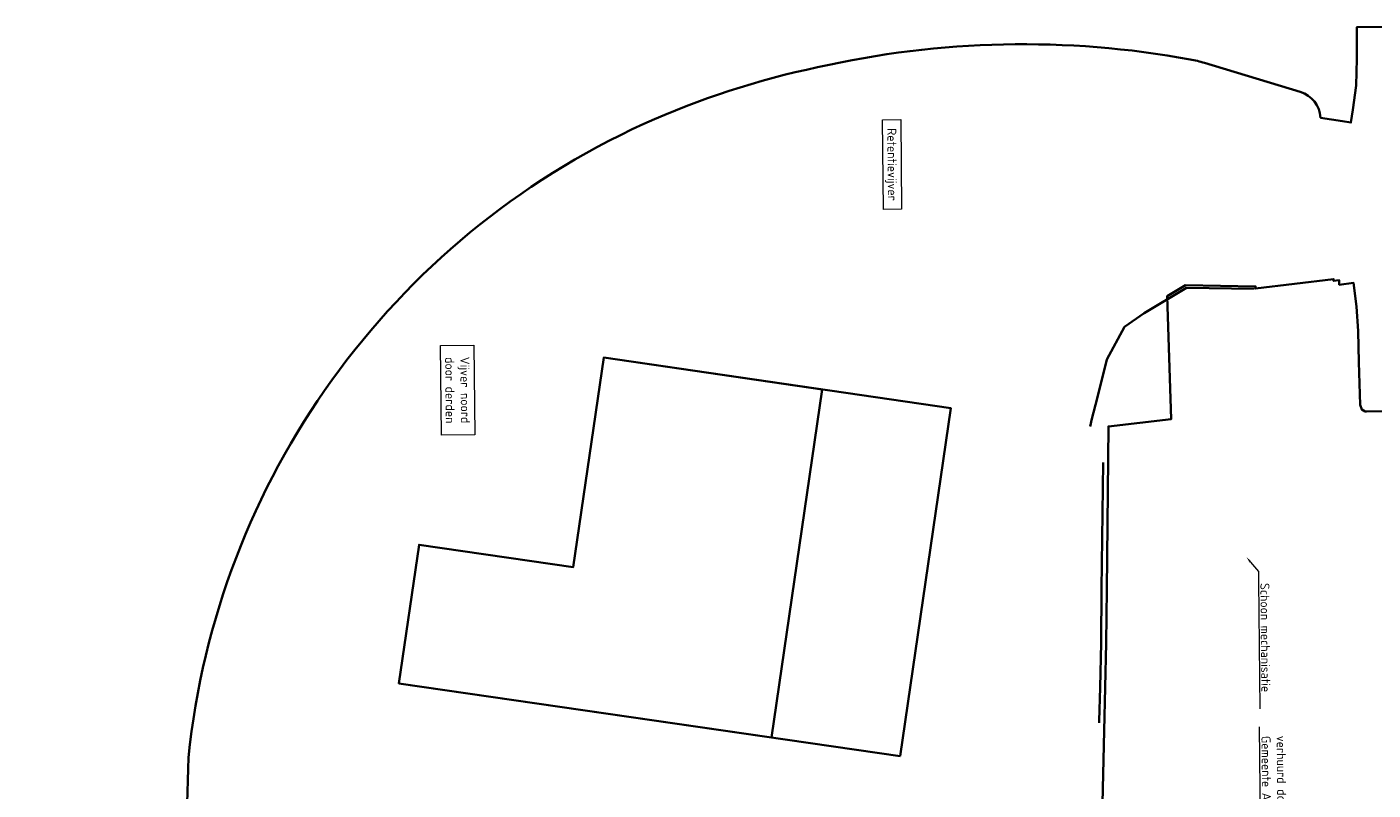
# Model space of a CAD drawing. Header units: metres. Extents: x 232744 to 233931, y 552844 to 554310.
# Tile 25 of 41: x 232910 to 233428, y 554016 to 554310. Entities that reach past the tile are written whole.
import ezdxf
from ezdxf import colors
from ezdxf.entities.mleader import LeaderData, LeaderLine
from ezdxf.lldxf.tags import DXFTag
from ezdxf.math import Vec2, Vec3

# ---------------------------------------------------------------- set-up
doc = ezdxf.new("R2010")
doc.units = ezdxf.units.M
doc.layers.add('X-XX-AL-DERDEN-T35', color=7, linetype='Continuous', lineweight=18)
doc.layers.add('X01_O_Gebouw', color=7, linetype='Continuous', lineweight=35)
doc.layers.add('X-XX-AL-WERKGRENS-G', color=1, linetype='KG-OG', lineweight=35, true_color=0xff0000)
doc.layers.add('X10_O_Kavelgrens', color=7, linetype='KG-PERCEEL', lineweight=35, true_color=0xbe00ff)
doc.styles.add('NLCS-ISO-ANNOTATIEF-T35', font='NLCS-ISO.ttf', dxfattribs={"height": 3.5})
doc.styles.get("Standard").update_dxf_attribs({"font": 'NLCS-ISO.ttf'})
doc.linetypes.add('KG-OG', pattern='A,5.5,-1.5,[2,NLCS.SHX,S=0.5,R=0,X=0,Y=0],-1.5', length=8.5)
tags = doc.linetypes.add('KG-PERCEEL', pattern='A,5.5,-2,["P",Standard,S=1.8,R=0,X=-0.5,Y=-0.9],-2,5.5,-2,[5,NLCS.SHX,S=0.75,R=0,X=0,Y=0],-2', length=19).pattern_tags.tags
tags[6] = DXFTag(74, 10)

msp = doc.modelspace()

# ---------------------------------------------------------------- linework, layer by layer
at = {"layer": 'X-XX-AL-WERKGRENS-G', "ltscale": 2, "flags": 128}
msp.add_lwpolyline([(233024.48, 553123.19, -0.272027), (233016.01, 553130.44, 0.272803), (233005.19, 553139.67), (232975.17, 553144.94, -0.414213), (232974.35, 553146.1), (232974.84, 553148.87), (232969.64, 553149.79), (232968.46, 553143.07, 0.414213), (232970.9, 553139.6), (233004.16, 553133.76, -0.272803), (233010.34, 553128.49, 0.2892), (233024.49, 553117.13), (233082.57, 553110.54, 0.018852), (233082.18, 553100.39, 0.032341), (233083.15, 553084.96, 0.386613), (233096.27, 553073.79), (233275.27, 553079.65, -0.254086), (233283.12, 553075.71), (233291.25, 553064.04), (233294.45, 553066.27), (233286.32, 553077.94, 0.254086), (233275.14, 553083.54), (233096.14, 553077.69, -0.386613), (233087.02, 553085.45, -0.032341), (233086.08, 553100.39, -0.024313), (233086.71, 553113.09, -0.032772), (233092.73, 553149.36), (233106.6, 553208.69), (233108.18, 553208.4, -0.024851), (233121.88, 553262.51), (233335.98, 553224.26, -0.005966), (233402.12, 553622.22, 0.031079), (233415.39, 553737.64), (233416.81, 553763.66), (233418.42, 553788.61, 0.012576), (233418.98, 553822.41), (233417.05, 553969.67), (233344.32, 553969.67), (233344.32, 553983.63), (233329.66, 553983.63), (233329.66, 553994.16), (233323.82, 553993.98), (233324.87, 554038.5), (233325.2, 554055.17), (233325.67, 554072.42), (233325.81, 554093.02), (233326.49, 554155.8), (233350.64, 554158.62), (233349.07, 554205.89), (233356.22, 554210.15), (233383.15, 554209.74), (233383.16, 554208.89), (233413.16, 554212.53), (233413.16, 554211.83), (233415.35, 554212.07), (233415.35, 554210.36), (233420.87, 554211.08), (233422.02, 554201.96), (233422.66, 554192.48), (233422.96, 554180.54), (233423.38, 554164.14), (233424.04, 554162.27), (233425.39, 554161.59), (233425.86, 554161.55), (233442.67, 554161.68), (233443.19, 554111.16), (233443.56, 554075.29), (233443.85, 554047.29), (233444.06, 554026.06), (233440.6, 554026.03), (233440.63, 554023.17), (233440.8, 554020.76), (233440.89, 554003.69), (233440.89, 553987.66), (233443.74, 553987.45), (233466.5, 553985.81), (233492.53, 553984.54), (233497.04, 553984.25), (233503.12, 553983.84), (233505.11, 553983.72), (233504.52, 553973.32), (233510.46, 553972.98, 0.051904), (233523.4, 553973.38), (233533.57, 553974.76), (233533.57, 553986.48), (233530.55, 553986.06, -0.452391), (233527.14, 553989), (233525.81, 554137.3), (233531.45, 554139.71), (233525.65, 554155.29), (233525.38, 554185.92, -0.455336), (233526.51, 554186.92, 0.452642), (233527.64, 554187.91), (233527.64, 554191.35), (233526.13, 554191.35, -0.357083), (233525.32, 554192.33), (233525.07, 554220.23, -0.416834), (233527.07, 554222.25), (233528.65, 554222.25), (233528.65, 554228.08), (233462.93, 554242.91), (233453.35, 554257.15), (233457.73, 554276.57), (233441.59, 554280.17, -0.108247), (233440.23, 554280.95), (233439.92, 554309.67), (233422.11, 554309.56), (233422.12, 554297.39), (233421.83, 554287.07), (233420.65, 554277.78), (233419.85, 554272.82), (233416.62, 554273.35), (233408.15, 554274.71, 0.31413), (233400.37, 554284.6), (233363.49, 554295.82, 0.028494), (233357.96, 554297.16, 0.101549), (233214.5, 554294.13, 0.054333), (233147.64, 554272.34, 0.265957), (232972.19, 554028.27, 0.035132), (232977.38, 553887.31, -0.051071), (232978.7, 553623.45, -0.023312), (232972.02, 553577.33, -0.015547), (232910.02, 553301.89), (233085.34, 553276.51), (233075.18, 553233.38), (233095.22, 553228.69), (233091.3, 553212.09), (233102.77, 553209.41), (233088.93, 553150.25, 0.030082), (233083.15, 553116.51), (233032.82, 553122.23), (233033.1, 553124.71), (233024.76, 553125.66), (233024.47, 553123.17)], format="xyb", close=True, dxfattribs=at)
at = {"layer": 'X01_O_Gebouw'}
msp.add_lwpolyline([(233132.13, 554182.27), (233216.25, 554170.05), (233196.76, 554035.92), (233053.27, 554056.77), (233061.03, 554110.21), (233120.41, 554101.58)], close=True, dxfattribs=at)
at = {"layer": 'X10_O_Kavelgrens', "flags": 128}
for points in [[(233319.44, 554155.81), (233320.15, 554158.65), (233322.11, 554166.57), (233325.84, 554181.6), (233332.68, 554194.19), (233340.24, 554199.46), (233356.49, 554209.15), (233382.61, 554208.75)], [(233246.24, 554028.74), (233265.73, 554162.86), (233132.13, 554182.27), (233120.41, 554101.58), (233061.03, 554110.21), (233053.27, 554056.77), (233246.24, 554028.74)], [(233322.94, 554041.56), (233322.97, 554042.36), (233323.25, 554055.22), (233323.72, 554072.46), (233323.86, 554093.04), (233324.39, 554141.86)]]:
    msp.add_lwpolyline(points, dxfattribs=at)

# ---------------------------------------------------------------- leaders
at = {"layer": 'X-XX-AL-DERDEN-T35'}
ml = msp.add_multileader_mtext('Standard', dxfattribs=at)
ml.set_content('Schoon mechanisatie', color=256, style='NLCS-ISO-ANNOTATIEF-T35')
ml.set_leader_properties(color=256, linetype='ByLayer', lineweight=-1)
ml.build(insert=Vec2(0, 0))
ml.multileader.update_dxf_attribs({"text_left_attachment_type": 5, "text_right_attachment_type": 5, "dogleg_length": 3.5, "arrow_head_size": 2.5})
ctx = ml.context
ctx.base_point, ctx.char_height, ctx.arrow_head_size, ctx.landing_gap_size, ctx.plane_origin, ctx.plane_x_axis, ctx.plane_y_axis = Vec3(233384.25, 554096.34), 3.5, 2.5, 0.9, Vec3(233421.8, 554115.3), Vec3(0.009466, -0.999955), Vec3(0.999955, 0.009466)
ctx.left_attachment, ctx.right_attachment = 5, 5
notes = []
notes.append((ctx, [(1, (1, 1, 0), (233384.22, 554099.84), (0.009466, -0.999955), 3.5, [(0, [(233379.61, 554105.48)], 0, [])])]))
ctx.mtext.insert, ctx.mtext.text_direction, ctx.mtext.rotation, ctx.mtext.flow_direction = Vec3(233388.46, 554095.48), Vec3(0.009466, -0.999955), 4.721855, 5
ml = msp.add_multileader_mtext('Standard', dxfattribs=at)
ml.set_content('verhuurd door de \\PGemeente Assen', color=256, style='NLCS-ISO-ANNOTATIEF-T35')
ml.set_leader_properties(color=256, linetype='ByLayer', lineweight=-1)
ml.build(insert=Vec2(0, 0))
ml.multileader.update_dxf_attribs({"text_left_attachment_type": 5, "text_right_attachment_type": 5, "dogleg_length": 3.5, "arrow_head_size": 2.5})
ctx = ml.context
ctx.base_point, ctx.char_height, ctx.arrow_head_size, ctx.landing_gap_size, ctx.plane_origin, ctx.plane_x_axis, ctx.plane_y_axis = Vec3(233384.69, 554037.44), 3.5, 2.5, 0.9, Vec3(233421.8, 554056.68), Vec3(0.009466, -0.999955), Vec3(0.999955, 0.009466)
ctx.left_attachment, ctx.right_attachment = 5, 5
notes.append((ctx, [(0, (1, 1, 0), (233385.09, 553995.39), (-0.009466, 0.999955), 3.5, [(0, [(233378.62, 553990.18)], 0, [])])]))
ctx.mtext.insert, ctx.mtext.text_direction, ctx.mtext.rotation, ctx.mtext.flow_direction = Vec3(233394.73, 554036.64), Vec3(0.009466, -0.999955), 4.721855, 5
for ctx, leaders in notes:
    for number, flags, end, landing, length, lines in leaders:
        leader = LeaderData()
        leader.index, (leader.has_last_leader_line, leader.has_dogleg_vector, leader.attachment_direction) = number, flags
        leader.last_leader_point, leader.dogleg_vector, leader.dogleg_length = Vec3(end), Vec3(landing), length
        for number, points, colour, breaks in lines:
            line = LeaderLine()
            line.index, line.vertices, line.color, line.breaks = number, Vec3.list(points), colors.encode_raw_color(colour), breaks
            leader.lines.append(line)
        ctx.leaders.append(leader)

# ---------------------------------------------------------------- next in the draw order: texts
at = {"layer": 'X-XX-AL-DERDEN-T35', "char_height": 3.5, "attachment_point": 1, "rotation": 270.5742, "style": 'NLCS-ISO-ANNOTATIEF-T35', "bg_fill": 19, "box_fill_scale": 1.5, "bg_fill_color": 256, "bg_fill_transparency": 0}
for s, insert in [('\\pxqc;Retentievijver', (233244.78, 554272.21)), ('\\pxqc;Vijver noord\\Pdoor derden', (233080.36, 554185.32))]:
    msp.add_mtext_dynamic_manual_height_columns(s, width=31.0432, gutter_width=17.5, heights=[0], dxfattribs=dict(at, insert=insert))

doc.saveas('drawing.dxf')
